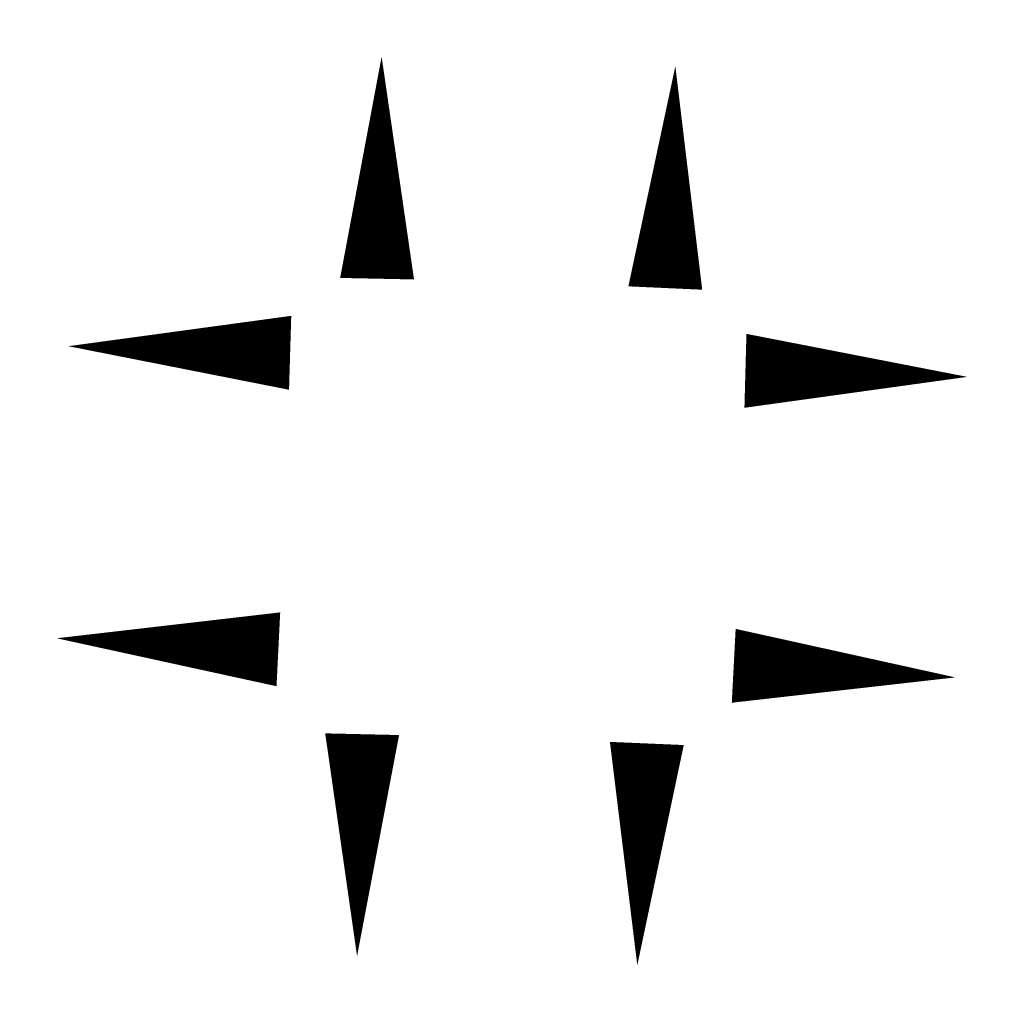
# Model space of a CAD drawing. Header units: feet. Extents: x -11 to 322919, y -12 to 577673.
# Tile 12 of 16: x 162360 to 162370, y 289342 to 289352. Entities that reach past the tile are written whole.
import ezdxf

# ---------------------------------------------------------------- set-up
doc = ezdxf.new("R2010")
doc.units = ezdxf.units.FT
doc.header["$MEASUREMENT"] = 0
doc.layers.add('RW_P_Text-Boundary-001', color=20, linetype='Continuous')

msp = doc.modelspace()

# ---------------------------------------------------------------- linework, layer by layer
at = {"layer": 'RW_P_Text-Boundary-001'}
for points in [[(162364.0475, 289351.2759, 0, 0.7493, 0), (162364.0014, 289349.0264, 0, 0, 0.2615), (162364.8629, 289347.4155, 0, 0, -0.949202)], [(162367.0245, 289351.1796, 0, 0.7493, 0), (162366.9224, 289348.9319, 0, 0, -0.2615), (162365.9567, 289347.3812, 0, 0, 0.949202)], [(162360.8713, 289348.3424, 0, 0.7493, 0), (162363.1203, 289348.2756, 0, 0, -0.2615), (162364.686, 289347.3345, 0, 0, 0.949202)], [(162369.9839, 289348.0316, 0, 0.7493, 0), (162367.7348, 289348.0929, 0, 0, 0.2615), (162366.118, 289347.2424, 0, 0, -0.949202)], [(162360.7537, 289345.3832, 0, 0.7493, 0), (162363.0009, 289345.2713, 0, 0, 0.2615), (162364.6364, 289346.0852, 0, 0, -0.949202)], [(162369.8629, 289344.9868, 0, 0.7493, 0), (162367.616, 289345.1042, 0, 0, -0.2615), (162366.0719, 289346.0803, 0, 0, 0.949202)], [(162363.7985, 289342.1618, 0, 0.7493, 0), (162363.85, 289344.4112, 0, 0, -0.2615), (162364.7805, 289345.9832, 0, 0, 0.949202)], [(162366.6388, 289342.0695, 0, 0.7493, 0), (162366.7355, 289344.3174, 0, 0, 0.2615), (162365.9104, 289345.9473, 0, 0, -0.949202)]]:
    msp.add_lwpolyline(points, format="xyseb", dxfattribs=at)

doc.saveas('drawing.dxf')
